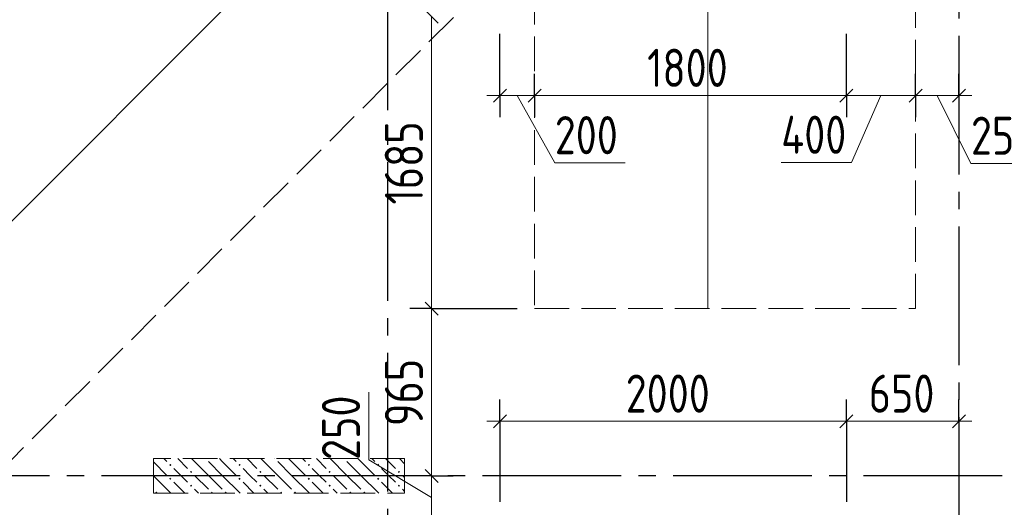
# Model space of a CAD drawing. Header units: millimetres. Extents: x 0 to 43617, y 0 to 59400.
# Tile 19 of 45: x 24251 to 29936, y 18849 to 21662. Entities that reach past the tile are written whole.
import ezdxf

# ---------------------------------------------------------------- set-up
doc = ezdxf.new("R2010")
doc.units = ezdxf.units.MM
doc.linetypes.add('______2', pattern=[270, 200, -70])
doc.linetypes.add('______5', pattern=[1100, 800, -100, 100, -100])
for name, color, linetype, lineweight in [('Standard', 7, 'Continuous', 25), ('ДОП Низ по У', 7, 'Continuous', 25), ('ЖБ Пилон', 180, 'Continuous', 25), ('Оси', 40, '______5', 18), ('Примечания', 7, 'Continuous', 25)]:
    doc.layers.add(name, color=color, linetype=linetype, lineweight=lineweight)
doc.styles.add('GOST 2.304-81', font='txt')

msp = doc.modelspace()

# ---------------------------------------------------------------- hatches: boundary and pattern name
at = {"layer": 'ЖБ Пилон', "linetype": 'Continuous', "lineweight": 18, "transparency": 33554687}
for points in [[(25324.3, 19130), (25321, 19126.6), (25317.6, 19130)], [(25724.3, 19130), (25721, 19126.6), (25717.6, 19130)], [(26124.3, 19130), (26121, 19126.6), (26117.6, 19130)], [(25114.5, 19093.1), (25121, 19099.6), (25127.4, 19093.1), (25121, 19086.6)], [(25234.5, 19053.1), (25240.9, 19059.6), (25247.4, 19053.1), (25240.9, 19046.6)], [(25514.5, 19093.1), (25521, 19099.6), (25527.4, 19093.1), (25521, 19086.6)], [(25634.5, 19053.1), (25640.9, 19059.6), (25647.4, 19053.1), (25640.9, 19046.6)], [(25914.5, 19093.1), (25921, 19099.6), (25927.4, 19093.1), (25921, 19086.6)], [(26034.5, 19053.1), (26040.9, 19059.6), (26047.4, 19053.1), (26040.9, 19046.6)], [(26314.5, 19093.1), (26321, 19099.6), (26327.4, 19093.1), (26321, 19086.6)], [(26434.5, 19053.1), (26440.9, 19059.6), (26447.4, 19053.1), (26440.9, 19046.6)], [(25114.5, 19013.1), (25121, 19019.6), (25127.4, 19013.1), (25121, 19006.6)], [(25514.5, 19013.1), (25521, 19019.6), (25527.4, 19013.1), (25521, 19006.6)], [(25914.5, 19013.1), (25921, 19019.6), (25927.4, 19013.1), (25921, 19006.6)], [(26314.5, 19013.1), (26321, 19019.6), (26327.4, 19013.1), (26321, 19006.6)], [(25034.5, 18933.1), (25040.9, 18939.6), (25047.4, 18933.1), (25044.3, 18930), (25037.6, 18930)], [(25234.5, 18973.1), (25240.9, 18979.6), (25247.4, 18973.1), (25240.9, 18966.6)], [(25354.4, 18933.1), (25360.9, 18939.6), (25367.4, 18933.1), (25364.3, 18930), (25357.6, 18930)], [(25434.5, 18933.1), (25440.9, 18939.6), (25447.4, 18933.1), (25444.3, 18930), (25437.6, 18930)], [(25634.5, 18973.1), (25640.9, 18979.6), (25647.4, 18973.1), (25640.9, 18966.6)], [(25754.4, 18933.1), (25760.9, 18939.6), (25767.4, 18933.1), (25764.3, 18930), (25757.6, 18930)], [(25834.5, 18933.1), (25840.9, 18939.6), (25847.4, 18933.1), (25844.3, 18930), (25837.6, 18930)], [(26034.5, 18973.1), (26040.9, 18979.6), (26047.4, 18973.1), (26040.9, 18966.6)], [(26154.4, 18933.1), (26160.9, 18939.6), (26167.4, 18933.1), (26164.3, 18930), (26157.6, 18930)], [(26234.5, 18933.1), (26240.9, 18939.6), (26247.4, 18933.1), (26244.3, 18930), (26237.6, 18930)], [(26434.5, 18973.1), (26440.9, 18979.6), (26447.4, 18973.1), (26440.9, 18966.6)]]:
    msp.add_hatch(color=7, dxfattribs=at).paths.add_polyline_path(points, flags=16)

# ---------------------------------------------------------------- linework, layer by layer
at = {"layer": 'Standard', "color": 7, "linetype": 'Continuous', "lineweight": 13, "transparency": 33554687}
for p, q in [((23281.9, 19577), (28981.2, 25276.3)), ((26629.6, 21680), (26629.6, 19995)), ((27024, 21224), (26949, 21224)), ((27024, 21224), (27224, 21224)), ((27124, 21224), (27340.8, 20835.6)), ((29024, 21224), (29424, 21224)), ((29224, 21224), (29054.4, 20838)), ((29424, 21224), (29674, 21224)), ((29549, 21224), (29743.2, 20832.4)), ((29674, 21224), (29749, 21224)), ((27340.8, 20835.6), (27747.5, 20835.6)), ((29054.4, 20838), (28647.8, 20838)), ((29743.2, 20832.4), (30134.2, 20832.4)), ((26629.6, 19995), (26629.6, 19030)), ((26266.4, 19121.9), (26266.4, 19512.9)), ((27024, 19344.7), (26949, 19344.7)), ((27024, 19344.7), (29024, 19344.7)), ((29024, 19344.7), (29674, 19344.7)), ((29674, 19344.7), (29749, 19344.7)), ((26629.6, 18905), (26266.4, 19121.9)), ((26629.6, 19030), (26629.6, 18780))]:
    msp.add_line(p, q, dxfattribs=at)
at = {"layer": 'Standard', "color": 7, "linetype": 'Continuous', "lineweight": 25, "transparency": 33554687}
for p, q in [((26592.1, 21717.5), (26667.1, 21642.5)), ((26986.5, 21186.5), (27061.5, 21261.5)), ((27186.5, 21186.5), (27261.5, 21261.5)), ((28986.5, 21186.5), (29061.5, 21261.5)), ((29386.5, 21186.5), (29461.5, 21261.5)), ((29636.5, 21186.5), (29711.5, 21261.5)), ((26592.1, 20032.5), (26667.1, 19957.5)), ((26986.5, 19307.2), (27061.5, 19382.2)), ((28986.5, 19307.2), (29061.5, 19382.2)), ((29636.5, 19307.2), (29711.5, 19382.2)), ((26592.1, 19067.5), (26667.1, 18992.5))]:
    msp.add_line(p, q, dxfattribs=at)
at = {"layer": 'Standard', "color": 251, "linetype": 'Continuous', "lineweight": -3, "true_color": 0x656565, "transparency": 33554687}
for p, q in [((27024, 21224), (27024, 21580)), ((29024, 21224), (29024, 21580)), ((27024, 21224), (27024, 21349)), ((27224, 21224), (27224, 21349)), ((29024, 21224), (29024, 21349)), ((29424, 21224), (29424, 21349)), ((29674, 21224), (29674, 21349)), ((27024, 21224), (27024, 21099)), ((27224, 21224), (27224, 21099)), ((27224, 21224), (27224, 21224)), ((29024, 21224), (29024, 21099)), ((29424, 21224), (29424, 21099)), ((29424, 21224), (29424, 21224)), ((29674, 21224), (29674, 21099)), ((29674, 21224), (29674, 21224)), ((26629.6, 19995), (26504.6, 19995)), ((26629.6, 19995), (26754.6, 19995)), ((26629.6, 19995), (27124, 19995)), ((27024, 19344.7), (27024, 19469.7)), ((29024, 19344.7), (29024, 19469.7)), ((29674, 19344.7), (29674, 19469.7)), ((27024, 19344.7), (27024, 19219.7)), ((27024, 19344.7), (27024, 18880)), ((29024, 19344.7), (29024, 19219.7)), ((29024, 19344.7), (29024, 18880)), ((29674, 19344.7), (29674, 19219.7)), ((29674, 19344.7), (29674, 19344.7)), ((26629.6, 19030), (26504.6, 19030)), ((26629.6, 19030), (26754.6, 19030)), ((26629.6, 19030), (26640.7, 19030))]:
    msp.add_line(p, q, dxfattribs=at)
at = {"layer": 'Standard', "color": 7, "linetype": 'Continuous', "lineweight": 13, "transparency": 33554687}
msp.add_lwpolyline([(27224, 21224), (27364.8, 21224), (27364.8, 21224), (27710.3, 21224), (27710.3, 21224), (29024, 21224)], dxfattribs=at)
at = {"layer": 'ДОП Низ по У', "color": 7, "linetype": 'Continuous', "lineweight": 18, "transparency": 33554687}
msp.add_line((28224, 24260), (28224, 20000), dxfattribs=at)
at = {"layer": 'ЖБ Пилон', "color": 253, "linetype": '______2', "lineweight": 13, "true_color": 0xa0a0a0, "transparency": 33554687}
for p, q in [((26474, 19130), (25024, 19130)), ((25024, 19130), (25024, 18930)), ((26474, 18930), (26474, 19130)), ((25024, 18930), (26474, 18930))]:
    msp.add_line(p, q, dxfattribs=at)
at = {"layer": 'ЖБ Пилон', "color": 9, "linetype": 'Continuous', "lineweight": 18, "true_color": 0xc7c7c7, "transparency": 33554687}
for p, q in [((25024, 19110.1), (25101, 19033.1)), ((25084.1, 19130), (25101, 19113.1)), ((25164.1, 19130), (25221, 19073.1)), ((25340.9, 19033.1), (25244.1, 19130)), ((25340.9, 19113.1), (25421, 19033.1)), ((25421, 19113.1), (25404.1, 19130)), ((25421, 19113.1), (25501, 19033.1)), ((25484.1, 19130), (25501, 19113.1)), ((25564.1, 19130), (25621, 19073.1)), ((25740.9, 19033.1), (25644.1, 19130)), ((25740.9, 19113.1), (25821, 19033.1)), ((25821, 19113.1), (25804.1, 19130)), ((25821, 19113.1), (25901, 19033.1)), ((25884.1, 19130), (25901, 19113.1)), ((25964.1, 19130), (26021, 19073.1)), ((26140.9, 19033.1), (26044.1, 19130)), ((26140.9, 19113.1), (26221, 19033.1)), ((26221, 19113.1), (26204.1, 19130)), ((26221, 19113.1), (26301, 19033.1)), ((26284.1, 19130), (26301, 19113.1)), ((26364.1, 19130), (26421, 19073.1)), ((26474, 19100.1), (26444.1, 19130)), ((25181, 19033.1), (25140.9, 19073.1)), ((25581, 19033.1), (25540.9, 19073.1)), ((25981, 19033.1), (25940.9, 19073.1)), ((26381, 19033.1), (26340.9, 19073.1)), ((25024, 19030.1), (25124.1, 18930)), ((25140.9, 18993.1), (25204.1, 18930)), ((25221, 18993.1), (25181, 19033.1)), ((25260.9, 19033.1), (25340.9, 18953.1)), ((25340.9, 19033.1), (25421, 18953.1)), ((25421, 19033.1), (25524.1, 18930)), ((25540.9, 18993.1), (25604.1, 18930)), ((25621, 18993.1), (25581, 19033.1)), ((25660.9, 19033.1), (25740.9, 18953.1)), ((25740.9, 19033.1), (25821, 18953.1)), ((25821, 19033.1), (25924.1, 18930)), ((25940.9, 18993.1), (26004.1, 18930)), ((26021, 18993.1), (25981, 19033.1)), ((26060.9, 19033.1), (26140.9, 18953.1)), ((26140.9, 19033.1), (26221, 18953.1)), ((26221, 19033.1), (26324.1, 18930)), ((26340.9, 18993.1), (26404.1, 18930)), ((26421, 18993.1), (26381, 19033.1)), ((26460.9, 19033.1), (26474, 19020.1)), ((25260.9, 18953.1), (25284.1, 18930)), ((25660.9, 18953.1), (25684.1, 18930)), ((26060.9, 18953.1), (26084.1, 18930)), ((26460.9, 18953.1), (26474, 18940.1))]:
    msp.add_line(p, q, dxfattribs=at)
at = {"layer": 'Оси', "color": 8, "linetype": '______5', "lineweight": -3, "transparency": 33554687}
for p, q in [((26374, 51640), (26374, 7100)), ((29674, 25968.6), (29674, 7100)), ((33224, 19030), (4600, 19030))]:
    msp.add_line(p, q, dxfattribs=at)
at = {"layer": 'Примечания', "color": 7, "linetype": '______2', "lineweight": 13, "transparency": 33554687}
msp.add_line((29810.4, 24730), (18209.5, 13129.2), dxfattribs=at)
at = {"layer": 'Примечания', "color": 7, "linetype": '______2', "lineweight": 18, "transparency": 33554687}
for p, q in [((27224, 24265), (27224, 19995)), ((29424, 19995), (29424, 24265)), ((27224, 19995), (29424, 19995))]:
    msp.add_line(p, q, dxfattribs=at)

# ---------------------------------------------------------------- texts
at = {"layer": 'Standard', "color": 7, "linetype": 'Continuous', "lineweight": 25, "transparency": 33554687, "char_height": 220, "attachment_point": 7, "style": 'GOST 2.304-81'}
for s, insert, width in [('1800', (27873.8, 21274), 625.735), ('200', (27340.8, 20885.6), 531.967), ('400', (28647.8, 20888), 531.973), ('250', (29743.2, 20882.4), 516.39), ('2000', (27750.3, 19394.7), 672.628), ('650', (29153.5, 19394.7), 516.396)]:
    msp.add_mtext(s, dxfattribs=dict(at, insert=insert, width=width))
at = {"layer": 'Standard', "color": 7, "linetype": 'Continuous', "lineweight": 25, "transparency": 33554687, "char_height": 220, "attachment_point": 7, "rotation": 90, "style": 'GOST 2.304-81'}
for s, insert, width in [('1685', (26579.6, 20595.2), 610.171), ('965', (26579.6, 19317.1), 516.39), ('250', (26216.4, 19121.9), 516.396)]:
    msp.add_mtext(s, dxfattribs=dict(at, insert=insert, width=width))

doc.saveas('drawing.dxf')
